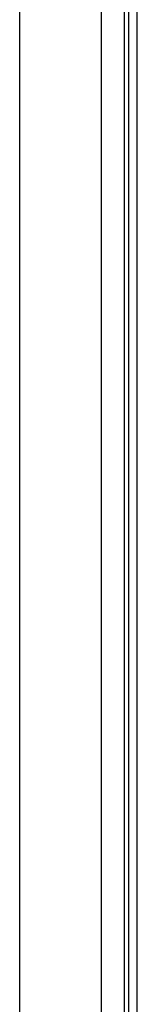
# Model space of a CAD drawing. Header units: inches. Extents: x 17 to 570, y 51 to 268.
# Tile 100 of 256: x 75.973 to 76.875, y 154.91 to 162.475. Entities that reach past the tile are written whole.
import ezdxf

# ---------------------------------------------------------------- set-up
doc = ezdxf.new("R2010")
doc.units = ezdxf.units.IN
doc.header["$MEASUREMENT"] = 0
doc.layers.add('Visible Edges(ANSI)', color=7, linetype='Continuous', lineweight=25)
doc.layers.add('Visible Tangent Edges(ANSI)', color=7, linetype='Continuous', lineweight=25)

msp = doc.modelspace()

# ---------------------------------------------------------------- linework, layer by layer
at = {"layer": 'Visible Edges(ANSI)'}
for p, q in [((76.807, 179.1841), (76.807, 147.5811)), ((76.875, 147.5811), (76.875, 179.1841)), ((76.5975, 163.1023), (76.5975, 148.3791)), ((75.9725, 148.3791), (75.9725, 162.9403))]:
    msp.add_line(p, q, dxfattribs=at)
at = {"layer": 'Visible Tangent Edges(ANSI)'}
msp.add_line((76.776, 147.4641), (76.776, 179.1841), dxfattribs=at)

doc.saveas('drawing.dxf')
